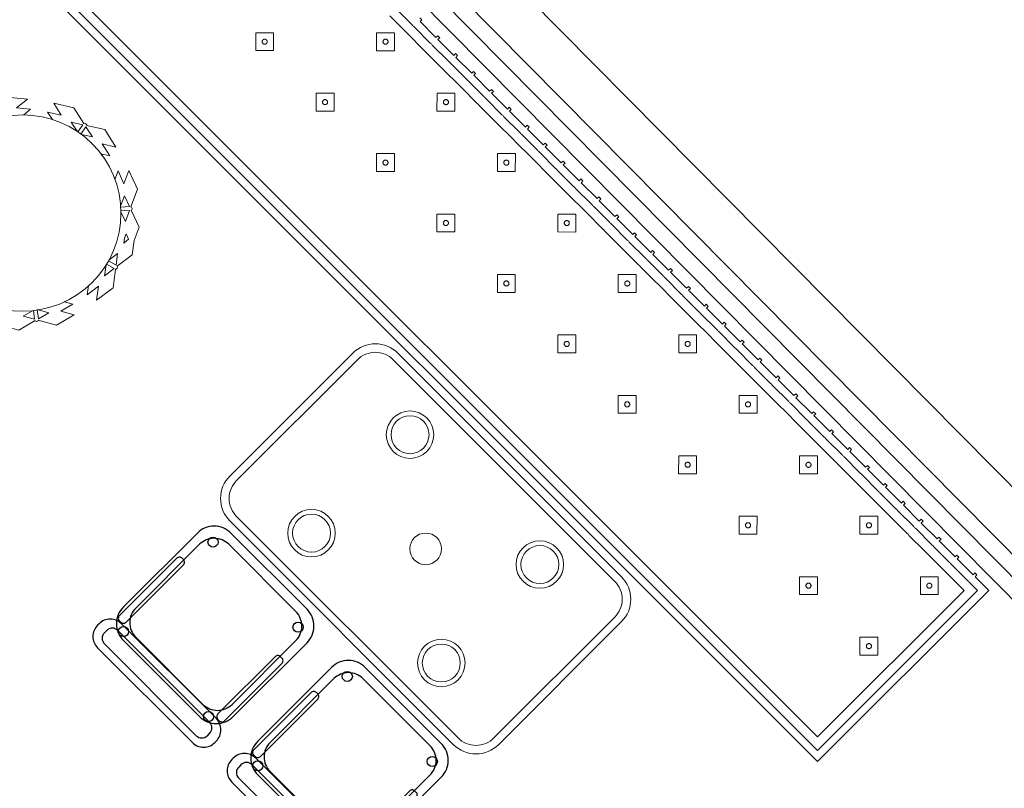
# Model space of a CAD drawing. Header units: metres. Extents: x 2232.4 to 2275.2, y 411.9 to 437.5.
# Tile 8 of 19: x 2244.5 to 2247.6, y 433.4 to 435.8. Entities that reach past the tile are written whole.
import ezdxf

# ---------------------------------------------------------------- set-up
doc = ezdxf.new("R2010")
doc.units = ezdxf.units.M
doc.layers.add('DOOR', color=5, linetype='Continuous')
doc.layers.add('RP_CHAIRS', color=7, linetype='Continuous')
for name, color, linetype, lineweight in [('NC_N1_BANQUETTES', 7, 'Continuous', 13), ('NC_N1_PLANTS', 7, 'Continuous', 13), ('NC_N1_TABLES', 7, 'Continuous', 13)]:
    doc.layers.add(name, color=color, linetype=linetype, lineweight=lineweight)

# ---------------------------------------------------------------- blocks, each defined once
blk = doc.blocks.new('NC_N1_TRIANGLE_L_BANQUETTE')
at = {"color": 0, "linetype": 'Continuous', "lineweight": -2}
for points in [[(0.027, 1.8), (0.027, 1.809), (0.035, 1.809), (0.035, 1.88), (0.027, 1.88), (0.027, 1.889), (0.035, 1.889), (0.035, 1.96), (0.027, 1.96), (0.027, 1.969), (0.035, 1.969), (0.035, 2.04), (0.027, 2.04), (0.027, 2.049), (0.035, 2.049), (0.035, 2.12), (0.027, 2.12), (0.027, 2.129), (0.035, 2.129), (0.035, 2.2), (0.027, 2.2), (0.027, 2.209), (0.035, 2.209), (0.035, 2.28), (0.027, 2.28), (0.027, 2.289), (0.035, 2.289), (0.035, 2.36), (0.027, 2.36), (0.027, 2.369), (0.035, 2.369), (0.035, 2.44), (0.027, 2.44), (0.027, 2.449), (0.035, 2.449), (0.035, 2.52), (0.027, 2.52), (0.027, 2.529), (0.035, 2.529), (0.035, 2.6), (0.027, 2.6), (0.027, 2.609), (0.035, 2.609), (0.035, 2.68), (0.027, 2.68), (0.027, 2.689), (0.035, 2.689), (0.035, 2.76), (0.027, 2.76), (0.027, 2.769), (0.035, 2.769), (0.035, 2.84), (0.027, 2.84), (0.027, 2.849), (0.035, 2.849), (0.035, 2.92), (0.027, 2.92), (0.027, 2.929), (0.035, 2.929), (0.035, 3), (0.027, 3), (0.027, 3.009), (0.035, 3.009), (0.035, 3.08), (0.027, 3.08), (0.027, 3.089), (0.035, 3.089), (0.035, 3.16), (0.027, 3.16), (0.027, 3.169), (0.035, 3.169), (0.035, 3.24), (0.027, 3.24), (0.027, 3.249), (0.035, 3.249), (0.035, 3.32), (0.027, 3.32), (0.027, 3.329), (0.035, 3.329), (0.035, 3.4), (0.027, 3.4), (0.027, 3.409), (0.035, 3.409), (0.035, 3.48), (0.027, 3.48), (0.027, 3.489), (0.035, 3.489), (0.035, 3.56), (0.027, 3.56), (0.027, 3.569), (0.035, 3.569), (0.035, 3.64), (0.027, 3.64), (0.027, 3.649), (0.035, 3.649), (0.035, 3.72), (0.027, 3.72), (0.027, 3.729), (0.035, 3.729), (0.035, 3.8), (0.027, 3.8), (0.027, 3.809), (0.035, 3.809), (0.035, 3.88), (0.027, 3.88), (0.027, 3.889), (0.035, 3.889), (0.035, 3.96), (0.027, 3.96), (0.027, 3.969), (0.035, 3.969), (0.035, 4.04), (0.027, 4.04), (0.027, 4.049), (0.035, 4.049), (0.035, 4.12), (0.027, 4.12), (0.027, 4.129), (0.035, 4.129), (0.035, 4.2), (0.027, 4.2), (0.027, 4.209), (0.035, 4.209), (0.035, 4.28), (0.027, 4.28), (0.027, 4.289), (0.035, 4.289), (0.035, 4.35), (0.8, 4.35), (0.8, 0.8)], [(0.06, 1.729), (0.06, 1.8), (0.0599, 1.8025), (0.0596, 1.8045), (0.0599, 1.8065), (0.06, 1.809), (0.06, 1.88), (0.0599, 1.8825), (0.0596, 1.8845), (0.0599, 1.8865), (0.06, 1.889), (0.06, 1.96), (0.0599, 1.9625), (0.0596, 1.9645), (0.0599, 1.9665), (0.06, 1.969), (0.06, 2.04), (0.0599, 2.0425), (0.0596, 2.0445), (0.0599, 2.0465), (0.06, 2.049), (0.06, 2.12), (0.0599, 2.1225), (0.0596, 2.1245), (0.0599, 2.1265), (0.06, 2.129), (0.06, 2.2), (0.0599, 2.2025), (0.0596, 2.2045), (0.0599, 2.2065), (0.06, 2.209), (0.06, 2.28), (0.0599, 2.2825), (0.0596, 2.2845), (0.0599, 2.2865), (0.06, 2.289), (0.06, 2.36), (0.0599, 2.3625), (0.0596, 2.3645), (0.0599, 2.3665), (0.06, 2.369), (0.06, 2.44), (0.0599, 2.4425), (0.0596, 2.4445), (0.0599, 2.4465), (0.06, 2.449), (0.06, 2.52), (0.0599, 2.5225), (0.0596, 2.5245), (0.0599, 2.5265), (0.06, 2.529), (0.06, 2.6), (0.0599, 2.6025), (0.0596, 2.6045), (0.0599, 2.6065), (0.06, 2.609), (0.06, 2.68), (0.0599, 2.6825), (0.0596, 2.6845), (0.0599, 2.6865), (0.06, 2.689), (0.06, 2.76), (0.0599, 2.7625), (0.0596, 2.7645), (0.0599, 2.7665), (0.06, 2.769), (0.06, 2.84), (0.0599, 2.8425), (0.0596, 2.8445), (0.0599, 2.8465), (0.06, 2.849), (0.06, 2.92), (0.0599, 2.9225), (0.0596, 2.9245), (0.0599, 2.9265), (0.06, 2.929), (0.06, 3), (0.0599, 3.0025), (0.0596, 3.0045), (0.0599, 3.0065), (0.06, 3.009), (0.06, 3.08), (0.0599, 3.0825), (0.0596, 3.0845), (0.0599, 3.0865), (0.06, 3.089), (0.06, 3.16), (0.0599, 3.1625), (0.0596, 3.1645), (0.0599, 3.1665), (0.06, 3.169), (0.06, 3.24), (0.0599, 3.2425), (0.0596, 3.2445), (0.0599, 3.2465), (0.06, 3.249), (0.06, 3.32), (0.0599, 3.3225), (0.0596, 3.3245), (0.0599, 3.3265), (0.06, 3.329), (0.06, 3.4), (0.0599, 3.4025), (0.0596, 3.4045), (0.0599, 3.4065), (0.06, 3.409), (0.06, 3.48), (0.0599, 3.4825), (0.0596, 3.4845), (0.0599, 3.4865), (0.06, 3.489), (0.06, 3.56), (0.0599, 3.5625), (0.0596, 3.5645), (0.0599, 3.5665), (0.06, 3.569), (0.06, 3.64), (0.0599, 3.6425), (0.0596, 3.6445), (0.0599, 3.6465), (0.06, 3.649), (0.06, 3.72), (0.0599, 3.7225), (0.0596, 3.7245), (0.0599, 3.7265), (0.06, 3.729), (0.06, 3.8), (0.0599, 3.8025), (0.0596, 3.8045), (0.0599, 3.8065), (0.06, 3.809), (0.06, 3.88), (0.0599, 3.8825), (0.0596, 3.8845), (0.0599, 3.8865), (0.06, 3.889), (0.06, 3.96), (0.0599, 3.9625), (0.0596, 3.9645), (0.0599, 3.9665), (0.06, 3.969), (0.06, 4.04), (0.0599, 4.0425), (0.0596, 4.0445), (0.0599, 4.0465), (0.06, 4.049), (0.06, 4.12), (0.0599, 4.1225), (0.0596, 4.1245), (0.0599, 4.1265), (0.06, 4.129), (0.06, 4.2), (0.0599, 4.2025), (0.0596, 4.2045), (0.0599, 4.2065), (0.06, 4.209), (0.06, 4.28), (0.0599, 4.2825), (0.0596, 4.2845), (0.0599, 4.2865), (0.06, 4.289), (0.06, 4.325), (0.775, 4.325), (0.775, 0.8)], [(0.09, 1.729), (0.09, 1.8), (0.0898, 1.8045), (0.09, 1.809), (0.09, 1.88), (0.0898, 1.8845), (0.09, 1.889), (0.09, 1.96), (0.0898, 1.9645), (0.09, 1.969), (0.09, 2.04), (0.0898, 2.0445), (0.09, 2.049), (0.09, 2.12), (0.0898, 2.1245), (0.09, 2.129), (0.09, 2.2), (0.0898, 2.2045), (0.09, 2.209), (0.09, 2.28), (0.0898, 2.2845), (0.09, 2.289), (0.09, 2.36), (0.0898, 2.3645), (0.09, 2.369), (0.09, 2.44), (0.0898, 2.4445), (0.09, 2.449), (0.09, 2.52), (0.0898, 2.5245), (0.09, 2.529), (0.09, 2.6), (0.0898, 2.6045), (0.09, 2.609), (0.09, 2.68), (0.0898, 2.6845), (0.09, 2.689), (0.09, 2.76), (0.0898, 2.7645), (0.09, 2.769), (0.09, 2.84), (0.0898, 2.8445), (0.09, 2.849), (0.09, 2.92), (0.0898, 2.9245), (0.09, 2.929), (0.09, 3), (0.0898, 3.0045), (0.09, 3.009), (0.09, 3.08), (0.0898, 3.0845), (0.09, 3.089), (0.09, 3.16), (0.0898, 3.1645), (0.09, 3.169), (0.09, 3.24), (0.0898, 3.2445), (0.09, 3.249), (0.09, 3.32), (0.0898, 3.3245), (0.09, 3.329), (0.09, 3.4), (0.0898, 3.4045), (0.09, 3.409), (0.09, 3.48), (0.0898, 3.4845), (0.09, 3.489), (0.09, 3.56), (0.0898, 3.5645), (0.09, 3.569), (0.09, 3.64), (0.0898, 3.6445), (0.09, 3.649), (0.09, 3.72), (0.0898, 3.7245), (0.09, 3.729), (0.09, 3.8), (0.0898, 3.8045), (0.09, 3.809), (0.09, 3.88), (0.0898, 3.8845), (0.09, 3.889), (0.09, 3.96), (0.0898, 3.9645), (0.09, 3.969), (0.09, 4.04), (0.0898, 4.0445), (0.09, 4.049), (0.09, 4.12), (0.0898, 4.1245), (0.09, 4.129), (0.09, 4.2), (0.0898, 4.2045), (0.09, 4.209), (0.09, 4.28), (0.0898, 4.2845), (0.09, 4.289), (0.09, 4.295), (0.745, 4.295), (0.745, 0.8)]]:
    blk.add_lwpolyline(points, dxfattribs=at)
for points in [[(0.157, 4.167), (0.197, 4.207), (0.157, 4.247), (0.117, 4.207)], [(0.427, 4.167), (0.467, 4.207), (0.427, 4.247), (0.387, 4.207)], [(0.165, 4.207), (0.165, 4.2062), (0.1648, 4.2054), (0.1647, 4.2047), (0.1644, 4.2039), (0.1641, 4.2032), (0.1637, 4.2026), (0.1632, 4.2019), (0.1627, 4.2013), (0.1621, 4.2008), (0.1614, 4.2003), (0.1608, 4.1999), (0.1601, 4.1996), (0.1593, 4.1993), (0.1586, 4.1992), (0.1578, 4.199), (0.157, 4.199), (0.1562, 4.199), (0.1554, 4.1992), (0.1547, 4.1993), (0.1539, 4.1996), (0.1532, 4.1999), (0.1526, 4.2003), (0.1519, 4.2008), (0.1513, 4.2013), (0.1508, 4.2019), (0.1503, 4.2026), (0.1499, 4.2032), (0.1496, 4.2039), (0.1493, 4.2047), (0.1492, 4.2054), (0.149, 4.2062), (0.149, 4.207), (0.149, 4.2078), (0.1492, 4.2086), (0.1493, 4.2093), (0.1496, 4.2101), (0.1499, 4.2108), (0.1503, 4.2114), (0.1508, 4.2121), (0.1513, 4.2127), (0.1519, 4.2132), (0.1526, 4.2137), (0.1532, 4.2141), (0.1539, 4.2144), (0.1547, 4.2147), (0.1554, 4.2148), (0.1562, 4.215), (0.157, 4.215), (0.1578, 4.215), (0.1586, 4.2148), (0.1593, 4.2147), (0.1601, 4.2144), (0.1608, 4.2141), (0.1614, 4.2137), (0.1621, 4.2132), (0.1627, 4.2127), (0.1632, 4.2121), (0.1637, 4.2114), (0.1641, 4.2108), (0.1644, 4.2101), (0.1647, 4.2093), (0.1648, 4.2086), (0.165, 4.2078)], [(0.435, 4.207), (0.435, 4.2062), (0.4348, 4.2054), (0.4347, 4.2047), (0.4344, 4.2039), (0.4341, 4.2032), (0.4337, 4.2026), (0.4332, 4.2019), (0.4327, 4.2013), (0.4321, 4.2008), (0.4314, 4.2003), (0.4308, 4.1999), (0.4301, 4.1996), (0.4293, 4.1993), (0.4286, 4.1992), (0.4278, 4.199), (0.427, 4.199), (0.4262, 4.199), (0.4254, 4.1992), (0.4247, 4.1993), (0.4239, 4.1996), (0.4232, 4.1999), (0.4226, 4.2003), (0.4219, 4.2008), (0.4213, 4.2013), (0.4208, 4.2019), (0.4203, 4.2026), (0.4199, 4.2032), (0.4196, 4.2039), (0.4193, 4.2047), (0.4192, 4.2054), (0.419, 4.2062), (0.419, 4.207), (0.419, 4.2078), (0.4192, 4.2086), (0.4193, 4.2093), (0.4196, 4.2101), (0.4199, 4.2108), (0.4203, 4.2114), (0.4208, 4.2121), (0.4213, 4.2127), (0.4219, 4.2132), (0.4226, 4.2137), (0.4232, 4.2141), (0.4239, 4.2144), (0.4247, 4.2147), (0.4254, 4.2148), (0.4262, 4.215), (0.427, 4.215), (0.4278, 4.215), (0.4286, 4.2148), (0.4293, 4.2147), (0.4301, 4.2144), (0.4308, 4.2141), (0.4314, 4.2137), (0.4321, 4.2132), (0.4327, 4.2127), (0.4332, 4.2121), (0.4337, 4.2114), (0.4341, 4.2108), (0.4344, 4.2101), (0.4347, 4.2093), (0.4348, 4.2086), (0.435, 4.2078)], [(0.157, 3.897), (0.197, 3.937), (0.157, 3.977), (0.117, 3.937)], [(0.427, 3.897), (0.467, 3.937), (0.427, 3.977), (0.387, 3.937)], [(0.165, 3.937), (0.165, 3.9362), (0.1648, 3.9354), (0.1647, 3.9347), (0.1644, 3.9339), (0.1641, 3.9332), (0.1637, 3.9326), (0.1632, 3.9319), (0.1627, 3.9313), (0.1621, 3.9308), (0.1614, 3.9303), (0.1608, 3.9299), (0.1601, 3.9296), (0.1593, 3.9293), (0.1586, 3.9292), (0.1578, 3.929), (0.157, 3.929), (0.1562, 3.929), (0.1554, 3.9292), (0.1547, 3.9293), (0.1539, 3.9296), (0.1532, 3.9299), (0.1526, 3.9303), (0.1519, 3.9308), (0.1513, 3.9313), (0.1508, 3.9319), (0.1503, 3.9326), (0.1499, 3.9332), (0.1496, 3.9339), (0.1493, 3.9347), (0.1492, 3.9354), (0.149, 3.9362), (0.149, 3.937), (0.149, 3.9378), (0.1492, 3.9386), (0.1493, 3.9393), (0.1496, 3.9401), (0.1499, 3.9408), (0.1503, 3.9414), (0.1508, 3.9421), (0.1513, 3.9427), (0.1519, 3.9432), (0.1526, 3.9437), (0.1532, 3.9441), (0.1539, 3.9444), (0.1547, 3.9447), (0.1554, 3.9448), (0.1562, 3.945), (0.157, 3.945), (0.1578, 3.945), (0.1586, 3.9448), (0.1593, 3.9447), (0.1601, 3.9444), (0.1608, 3.9441), (0.1614, 3.9437), (0.1621, 3.9432), (0.1627, 3.9427), (0.1632, 3.9421), (0.1637, 3.9414), (0.1641, 3.9408), (0.1644, 3.9401), (0.1647, 3.9393), (0.1648, 3.9386), (0.165, 3.9378)], [(0.435, 3.937), (0.435, 3.9362), (0.4348, 3.9354), (0.4347, 3.9347), (0.4344, 3.9339), (0.4341, 3.9332), (0.4337, 3.9326), (0.4332, 3.9319), (0.4327, 3.9313), (0.4321, 3.9308), (0.4314, 3.9303), (0.4308, 3.9299), (0.4301, 3.9296), (0.4293, 3.9293), (0.4286, 3.9292), (0.4278, 3.929), (0.427, 3.929), (0.4262, 3.929), (0.4254, 3.9292), (0.4247, 3.9293), (0.4239, 3.9296), (0.4232, 3.9299), (0.4226, 3.9303), (0.4219, 3.9308), (0.4213, 3.9313), (0.4208, 3.9319), (0.4203, 3.9326), (0.4199, 3.9332), (0.4196, 3.9339), (0.4193, 3.9347), (0.4192, 3.9354), (0.419, 3.9362), (0.419, 3.937), (0.419, 3.9378), (0.4192, 3.9386), (0.4193, 3.9393), (0.4196, 3.9401), (0.4199, 3.9408), (0.4203, 3.9414), (0.4208, 3.9421), (0.4213, 3.9427), (0.4219, 3.9432), (0.4226, 3.9437), (0.4232, 3.9441), (0.4239, 3.9444), (0.4247, 3.9447), (0.4254, 3.9448), (0.4262, 3.945), (0.427, 3.945), (0.4278, 3.945), (0.4286, 3.9448), (0.4293, 3.9447), (0.4301, 3.9444), (0.4308, 3.9441), (0.4314, 3.9437), (0.4321, 3.9432), (0.4327, 3.9427), (0.4332, 3.9421), (0.4337, 3.9414), (0.4341, 3.9408), (0.4344, 3.9401), (0.4347, 3.9393), (0.4348, 3.9386), (0.435, 3.9378)], [(0.157, 3.627), (0.197, 3.667), (0.157, 3.707), (0.117, 3.667)], [(0.427, 3.627), (0.467, 3.667), (0.427, 3.707), (0.387, 3.667)], [(0.165, 3.667), (0.165, 3.6662), (0.1648, 3.6654), (0.1647, 3.6647), (0.1644, 3.6639), (0.1641, 3.6632), (0.1637, 3.6626), (0.1632, 3.6619), (0.1627, 3.6613), (0.1621, 3.6608), (0.1614, 3.6603), (0.1608, 3.6599), (0.1601, 3.6596), (0.1593, 3.6593), (0.1586, 3.6592), (0.1578, 3.659), (0.157, 3.659), (0.1562, 3.659), (0.1554, 3.6592), (0.1547, 3.6593), (0.1539, 3.6596), (0.1532, 3.6599), (0.1526, 3.6603), (0.1519, 3.6608), (0.1513, 3.6613), (0.1508, 3.6619), (0.1503, 3.6626), (0.1499, 3.6632), (0.1496, 3.6639), (0.1493, 3.6647), (0.1492, 3.6654), (0.149, 3.6662), (0.149, 3.667), (0.149, 3.6678), (0.1492, 3.6686), (0.1493, 3.6693), (0.1496, 3.6701), (0.1499, 3.6708), (0.1503, 3.6714), (0.1508, 3.6721), (0.1513, 3.6727), (0.1519, 3.6732), (0.1526, 3.6737), (0.1532, 3.6741), (0.1539, 3.6744), (0.1547, 3.6747), (0.1554, 3.6748), (0.1562, 3.675), (0.157, 3.675), (0.1578, 3.675), (0.1586, 3.6748), (0.1593, 3.6747), (0.1601, 3.6744), (0.1608, 3.6741), (0.1614, 3.6737), (0.1621, 3.6732), (0.1627, 3.6727), (0.1632, 3.6721), (0.1637, 3.6714), (0.1641, 3.6708), (0.1644, 3.6701), (0.1647, 3.6693), (0.1648, 3.6686), (0.165, 3.6678)], [(0.435, 3.667), (0.435, 3.6662), (0.4348, 3.6654), (0.4347, 3.6647), (0.4344, 3.6639), (0.4341, 3.6632), (0.4337, 3.6626), (0.4332, 3.6619), (0.4327, 3.6613), (0.4321, 3.6608), (0.4314, 3.6603), (0.4308, 3.6599), (0.4301, 3.6596), (0.4293, 3.6593), (0.4286, 3.6592), (0.4278, 3.659), (0.427, 3.659), (0.4262, 3.659), (0.4254, 3.6592), (0.4247, 3.6593), (0.4239, 3.6596), (0.4232, 3.6599), (0.4226, 3.6603), (0.4219, 3.6608), (0.4213, 3.6613), (0.4208, 3.6619), (0.4203, 3.6626), (0.4199, 3.6632), (0.4196, 3.6639), (0.4193, 3.6647), (0.4192, 3.6654), (0.419, 3.6662), (0.419, 3.667), (0.419, 3.6678), (0.4192, 3.6686), (0.4193, 3.6693), (0.4196, 3.6701), (0.4199, 3.6708), (0.4203, 3.6714), (0.4208, 3.6721), (0.4213, 3.6727), (0.4219, 3.6732), (0.4226, 3.6737), (0.4232, 3.6741), (0.4239, 3.6744), (0.4247, 3.6747), (0.4254, 3.6748), (0.4262, 3.675), (0.427, 3.675), (0.4278, 3.675), (0.4286, 3.6748), (0.4293, 3.6747), (0.4301, 3.6744), (0.4308, 3.6741), (0.4314, 3.6737), (0.4321, 3.6732), (0.4327, 3.6727), (0.4332, 3.6721), (0.4337, 3.6714), (0.4341, 3.6708), (0.4344, 3.6701), (0.4347, 3.6693), (0.4348, 3.6686), (0.435, 3.6678)], [(0.157, 3.357), (0.197, 3.397), (0.157, 3.437), (0.117, 3.397)], [(0.427, 3.357), (0.467, 3.397), (0.427, 3.437), (0.387, 3.397)], [(0.165, 3.397), (0.165, 3.3962), (0.1648, 3.3954), (0.1647, 3.3947), (0.1644, 3.3939), (0.1641, 3.3932), (0.1637, 3.3926), (0.1632, 3.3919), (0.1627, 3.3913), (0.1621, 3.3908), (0.1614, 3.3903), (0.1608, 3.3899), (0.1601, 3.3896), (0.1593, 3.3893), (0.1586, 3.3892), (0.1578, 3.389), (0.157, 3.389), (0.1562, 3.389), (0.1554, 3.3892), (0.1547, 3.3893), (0.1539, 3.3896), (0.1532, 3.3899), (0.1526, 3.3903), (0.1519, 3.3908), (0.1513, 3.3913), (0.1508, 3.3919), (0.1503, 3.3926), (0.1499, 3.3932), (0.1496, 3.3939), (0.1493, 3.3947), (0.1492, 3.3954), (0.149, 3.3962), (0.149, 3.397), (0.149, 3.3978), (0.1492, 3.3986), (0.1493, 3.3993), (0.1496, 3.4001), (0.1499, 3.4008), (0.1503, 3.4014), (0.1508, 3.4021), (0.1513, 3.4027), (0.1519, 3.4032), (0.1526, 3.4037), (0.1532, 3.4041), (0.1539, 3.4044), (0.1547, 3.4047), (0.1554, 3.4048), (0.1562, 3.405), (0.157, 3.405), (0.1578, 3.405), (0.1586, 3.4048), (0.1593, 3.4047), (0.1601, 3.4044), (0.1608, 3.4041), (0.1614, 3.4037), (0.1621, 3.4032), (0.1627, 3.4027), (0.1632, 3.4021), (0.1637, 3.4014), (0.1641, 3.4008), (0.1644, 3.4001), (0.1647, 3.3993), (0.1648, 3.3986), (0.165, 3.3978)], [(0.435, 3.397), (0.435, 3.3962), (0.4348, 3.3954), (0.4347, 3.3947), (0.4344, 3.3939), (0.4341, 3.3932), (0.4337, 3.3926), (0.4332, 3.3919), (0.4327, 3.3913), (0.4321, 3.3908), (0.4314, 3.3903), (0.4308, 3.3899), (0.4301, 3.3896), (0.4293, 3.3893), (0.4286, 3.3892), (0.4278, 3.389), (0.427, 3.389), (0.4262, 3.389), (0.4254, 3.3892), (0.4247, 3.3893), (0.4239, 3.3896), (0.4232, 3.3899), (0.4226, 3.3903), (0.4219, 3.3908), (0.4213, 3.3913), (0.4208, 3.3919), (0.4203, 3.3926), (0.4199, 3.3932), (0.4196, 3.3939), (0.4193, 3.3947), (0.4192, 3.3954), (0.419, 3.3962), (0.419, 3.397), (0.419, 3.3978), (0.4192, 3.3986), (0.4193, 3.3993), (0.4196, 3.4001), (0.4199, 3.4008), (0.4203, 3.4014), (0.4208, 3.4021), (0.4213, 3.4027), (0.4219, 3.4032), (0.4226, 3.4037), (0.4232, 3.4041), (0.4239, 3.4044), (0.4247, 3.4047), (0.4254, 3.4048), (0.4262, 3.405), (0.427, 3.405), (0.4278, 3.405), (0.4286, 3.4048), (0.4293, 3.4047), (0.4301, 3.4044), (0.4308, 3.4041), (0.4314, 3.4037), (0.4321, 3.4032), (0.4327, 3.4027), (0.4332, 3.4021), (0.4337, 3.4014), (0.4341, 3.4008), (0.4344, 3.4001), (0.4347, 3.3993), (0.4348, 3.3986), (0.435, 3.3978)], [(0.157, 3.087), (0.197, 3.127), (0.157, 3.167), (0.117, 3.127)], [(0.427, 3.087), (0.467, 3.127), (0.427, 3.167), (0.387, 3.127)], [(0.165, 3.127), (0.165, 3.1262), (0.1648, 3.1254), (0.1647, 3.1247), (0.1644, 3.1239), (0.1641, 3.1232), (0.1637, 3.1226), (0.1632, 3.1219), (0.1627, 3.1213), (0.1621, 3.1208), (0.1614, 3.1203), (0.1608, 3.1199), (0.1601, 3.1196), (0.1593, 3.1193), (0.1586, 3.1192), (0.1578, 3.119), (0.157, 3.119), (0.1562, 3.119), (0.1554, 3.1192), (0.1547, 3.1193), (0.1539, 3.1196), (0.1532, 3.1199), (0.1526, 3.1203), (0.1519, 3.1208), (0.1513, 3.1213), (0.1508, 3.1219), (0.1503, 3.1226), (0.1499, 3.1232), (0.1496, 3.1239), (0.1493, 3.1247), (0.1492, 3.1254), (0.149, 3.1262), (0.149, 3.127), (0.149, 3.1278), (0.1492, 3.1286), (0.1493, 3.1293), (0.1496, 3.1301), (0.1499, 3.1308), (0.1503, 3.1314), (0.1508, 3.1321), (0.1513, 3.1327), (0.1519, 3.1332), (0.1526, 3.1337), (0.1532, 3.1341), (0.1539, 3.1344), (0.1547, 3.1347), (0.1554, 3.1348), (0.1562, 3.135), (0.157, 3.135), (0.1578, 3.135), (0.1586, 3.1348), (0.1593, 3.1347), (0.1601, 3.1344), (0.1608, 3.1341), (0.1614, 3.1337), (0.1621, 3.1332), (0.1627, 3.1327), (0.1632, 3.1321), (0.1637, 3.1314), (0.1641, 3.1308), (0.1644, 3.1301), (0.1647, 3.1293), (0.1648, 3.1286), (0.165, 3.1278)], [(0.435, 3.127), (0.435, 3.1262), (0.4348, 3.1254), (0.4347, 3.1247), (0.4344, 3.1239), (0.4341, 3.1232), (0.4337, 3.1226), (0.4332, 3.1219), (0.4327, 3.1213), (0.4321, 3.1208), (0.4314, 3.1203), (0.4308, 3.1199), (0.4301, 3.1196), (0.4293, 3.1193), (0.4286, 3.1192), (0.4278, 3.119), (0.427, 3.119), (0.4262, 3.119), (0.4254, 3.1192), (0.4247, 3.1193), (0.4239, 3.1196), (0.4232, 3.1199), (0.4226, 3.1203), (0.4219, 3.1208), (0.4213, 3.1213), (0.4208, 3.1219), (0.4203, 3.1226), (0.4199, 3.1232), (0.4196, 3.1239), (0.4193, 3.1247), (0.4192, 3.1254), (0.419, 3.1262), (0.419, 3.127), (0.419, 3.1278), (0.4192, 3.1286), (0.4193, 3.1293), (0.4196, 3.1301), (0.4199, 3.1308), (0.4203, 3.1314), (0.4208, 3.1321), (0.4213, 3.1327), (0.4219, 3.1332), (0.4226, 3.1337), (0.4232, 3.1341), (0.4239, 3.1344), (0.4247, 3.1347), (0.4254, 3.1348), (0.4262, 3.135), (0.427, 3.135), (0.4278, 3.135), (0.4286, 3.1348), (0.4293, 3.1347), (0.4301, 3.1344), (0.4308, 3.1341), (0.4314, 3.1337), (0.4321, 3.1332), (0.4327, 3.1327), (0.4332, 3.1321), (0.4337, 3.1314), (0.4341, 3.1308), (0.4344, 3.1301), (0.4347, 3.1293), (0.4348, 3.1286), (0.435, 3.1278)], [(0.157, 2.817), (0.197, 2.857), (0.157, 2.897), (0.117, 2.857)], [(0.427, 2.817), (0.467, 2.857), (0.427, 2.897), (0.387, 2.857)], [(0.165, 2.857), (0.165, 2.8562), (0.1648, 2.8554), (0.1647, 2.8547), (0.1644, 2.8539), (0.1641, 2.8532), (0.1637, 2.8526), (0.1632, 2.8519), (0.1627, 2.8513), (0.1621, 2.8508), (0.1614, 2.8503), (0.1608, 2.8499), (0.1601, 2.8496), (0.1593, 2.8493), (0.1586, 2.8492), (0.1578, 2.849), (0.157, 2.849), (0.1562, 2.849), (0.1554, 2.8492), (0.1547, 2.8493), (0.1539, 2.8496), (0.1532, 2.8499), (0.1526, 2.8503), (0.1519, 2.8508), (0.1513, 2.8513), (0.1508, 2.8519), (0.1503, 2.8526), (0.1499, 2.8532), (0.1496, 2.8539), (0.1493, 2.8547), (0.1492, 2.8554), (0.149, 2.8562), (0.149, 2.857), (0.149, 2.8578), (0.1492, 2.8586), (0.1493, 2.8593), (0.1496, 2.8601), (0.1499, 2.8608), (0.1503, 2.8614), (0.1508, 2.8621), (0.1513, 2.8627), (0.1519, 2.8632), (0.1526, 2.8637), (0.1532, 2.8641), (0.1539, 2.8644), (0.1547, 2.8647), (0.1554, 2.8648), (0.1562, 2.865), (0.157, 2.865), (0.1578, 2.865), (0.1586, 2.8648), (0.1593, 2.8647), (0.1601, 2.8644), (0.1608, 2.8641), (0.1614, 2.8637), (0.1621, 2.8632), (0.1627, 2.8627), (0.1632, 2.8621), (0.1637, 2.8614), (0.1641, 2.8608), (0.1644, 2.8601), (0.1647, 2.8593), (0.1648, 2.8586), (0.165, 2.8578)], [(0.435, 2.857), (0.435, 2.8562), (0.4348, 2.8554), (0.4347, 2.8547), (0.4344, 2.8539), (0.4341, 2.8532), (0.4337, 2.8526), (0.4332, 2.8519), (0.4327, 2.8513), (0.4321, 2.8508), (0.4314, 2.8503), (0.4308, 2.8499), (0.4301, 2.8496), (0.4293, 2.8493), (0.4286, 2.8492), (0.4278, 2.849), (0.427, 2.849), (0.4262, 2.849), (0.4254, 2.8492), (0.4247, 2.8493), (0.4239, 2.8496), (0.4232, 2.8499), (0.4226, 2.8503), (0.4219, 2.8508), (0.4213, 2.8513), (0.4208, 2.8519), (0.4203, 2.8526), (0.4199, 2.8532), (0.4196, 2.8539), (0.4193, 2.8547), (0.4192, 2.8554), (0.419, 2.8562), (0.419, 2.857), (0.419, 2.8578), (0.4192, 2.8586), (0.4193, 2.8593), (0.4196, 2.8601), (0.4199, 2.8608), (0.4203, 2.8614), (0.4208, 2.8621), (0.4213, 2.8627), (0.4219, 2.8632), (0.4226, 2.8637), (0.4232, 2.8641), (0.4239, 2.8644), (0.4247, 2.8647), (0.4254, 2.8648), (0.4262, 2.865), (0.427, 2.865), (0.4278, 2.865), (0.4286, 2.8648), (0.4293, 2.8647), (0.4301, 2.8644), (0.4308, 2.8641), (0.4314, 2.8637), (0.4321, 2.8632), (0.4327, 2.8627), (0.4332, 2.8621), (0.4337, 2.8614), (0.4341, 2.8608), (0.4344, 2.8601), (0.4347, 2.8593), (0.4348, 2.8586), (0.435, 2.8578)], [(0.157, 2.547), (0.197, 2.587), (0.157, 2.627), (0.117, 2.587)], [(0.427, 2.547), (0.467, 2.587), (0.427, 2.627), (0.387, 2.587)], [(0.165, 2.587), (0.165, 2.5862), (0.1648, 2.5854), (0.1647, 2.5847), (0.1644, 2.5839), (0.1641, 2.5832), (0.1637, 2.5826), (0.1632, 2.5819), (0.1627, 2.5813), (0.1621, 2.5808), (0.1614, 2.5803), (0.1608, 2.5799), (0.1601, 2.5796), (0.1593, 2.5793), (0.1586, 2.5792), (0.1578, 2.579), (0.157, 2.579), (0.1562, 2.579), (0.1554, 2.5792), (0.1547, 2.5793), (0.1539, 2.5796), (0.1532, 2.5799), (0.1526, 2.5803), (0.1519, 2.5808), (0.1513, 2.5813), (0.1508, 2.5819), (0.1503, 2.5826), (0.1499, 2.5832), (0.1496, 2.5839), (0.1493, 2.5847), (0.1492, 2.5854), (0.149, 2.5862), (0.149, 2.587), (0.149, 2.5878), (0.1492, 2.5886), (0.1493, 2.5893), (0.1496, 2.5901), (0.1499, 2.5908), (0.1503, 2.5914), (0.1508, 2.5921), (0.1513, 2.5927), (0.1519, 2.5932), (0.1526, 2.5937), (0.1532, 2.5941), (0.1539, 2.5944), (0.1547, 2.5947), (0.1554, 2.5948), (0.1562, 2.595), (0.157, 2.595), (0.1578, 2.595), (0.1586, 2.5948), (0.1593, 2.5947), (0.1601, 2.5944), (0.1608, 2.5941), (0.1614, 2.5937), (0.1621, 2.5932), (0.1627, 2.5927), (0.1632, 2.5921), (0.1637, 2.5914), (0.1641, 2.5908), (0.1644, 2.5901), (0.1647, 2.5893), (0.1648, 2.5886), (0.165, 2.5878)], [(0.435, 2.587), (0.435, 2.5862), (0.4348, 2.5854), (0.4347, 2.5847), (0.4344, 2.5839), (0.4341, 2.5832), (0.4337, 2.5826), (0.4332, 2.5819), (0.4327, 2.5813), (0.4321, 2.5808), (0.4314, 2.5803), (0.4308, 2.5799), (0.4301, 2.5796), (0.4293, 2.5793), (0.4286, 2.5792), (0.4278, 2.579), (0.427, 2.579), (0.4262, 2.579), (0.4254, 2.5792), (0.4247, 2.5793), (0.4239, 2.5796), (0.4232, 2.5799), (0.4226, 2.5803), (0.4219, 2.5808), (0.4213, 2.5813), (0.4208, 2.5819), (0.4203, 2.5826), (0.4199, 2.5832), (0.4196, 2.5839), (0.4193, 2.5847), (0.4192, 2.5854), (0.419, 2.5862), (0.419, 2.587), (0.419, 2.5878), (0.4192, 2.5886), (0.4193, 2.5893), (0.4196, 2.5901), (0.4199, 2.5908), (0.4203, 2.5914), (0.4208, 2.5921), (0.4213, 2.5927), (0.4219, 2.5932), (0.4226, 2.5937), (0.4232, 2.5941), (0.4239, 2.5944), (0.4247, 2.5947), (0.4254, 2.5948), (0.4262, 2.595), (0.427, 2.595), (0.4278, 2.595), (0.4286, 2.5948), (0.4293, 2.5947), (0.4301, 2.5944), (0.4308, 2.5941), (0.4314, 2.5937), (0.4321, 2.5932), (0.4327, 2.5927), (0.4332, 2.5921), (0.4337, 2.5914), (0.4341, 2.5908), (0.4344, 2.5901), (0.4347, 2.5893), (0.4348, 2.5886), (0.435, 2.5878)], [(0.157, 2.277), (0.197, 2.317), (0.157, 2.357), (0.117, 2.317)], [(0.427, 2.277), (0.467, 2.317), (0.427, 2.357), (0.387, 2.317)], [(0.165, 2.317), (0.165, 2.3162), (0.1648, 2.3154), (0.1647, 2.3147), (0.1644, 2.3139), (0.1641, 2.3132), (0.1637, 2.3126), (0.1632, 2.3119), (0.1627, 2.3113), (0.1621, 2.3108), (0.1614, 2.3103), (0.1608, 2.3099), (0.1601, 2.3096), (0.1593, 2.3093), (0.1586, 2.3092), (0.1578, 2.309), (0.157, 2.309), (0.1562, 2.309), (0.1554, 2.3092), (0.1547, 2.3093), (0.1539, 2.3096), (0.1532, 2.3099), (0.1526, 2.3103), (0.1519, 2.3108), (0.1513, 2.3113), (0.1508, 2.3119), (0.1503, 2.3126), (0.1499, 2.3132), (0.1496, 2.3139), (0.1493, 2.3147), (0.1492, 2.3154), (0.149, 2.3162), (0.149, 2.317), (0.149, 2.3178), (0.1492, 2.3186), (0.1493, 2.3193), (0.1496, 2.3201), (0.1499, 2.3208), (0.1503, 2.3214), (0.1508, 2.3221), (0.1513, 2.3227), (0.1519, 2.3232), (0.1526, 2.3237), (0.1532, 2.3241), (0.1539, 2.3244), (0.1547, 2.3247), (0.1554, 2.3248), (0.1562, 2.325), (0.157, 2.325), (0.1578, 2.325), (0.1586, 2.3248), (0.1593, 2.3247), (0.1601, 2.3244), (0.1608, 2.3241), (0.1614, 2.3237), (0.1621, 2.3232), (0.1627, 2.3227), (0.1632, 2.3221), (0.1637, 2.3214), (0.1641, 2.3208), (0.1644, 2.3201), (0.1647, 2.3193), (0.1648, 2.3186), (0.165, 2.3178)], [(0.435, 2.317), (0.435, 2.3162), (0.4348, 2.3154), (0.4347, 2.3147), (0.4344, 2.3139), (0.4341, 2.3132), (0.4337, 2.3126), (0.4332, 2.3119), (0.4327, 2.3113), (0.4321, 2.3108), (0.4314, 2.3103), (0.4308, 2.3099), (0.4301, 2.3096), (0.4293, 2.3093), (0.4286, 2.3092), (0.4278, 2.309), (0.427, 2.309), (0.4262, 2.309), (0.4254, 2.3092), (0.4247, 2.3093), (0.4239, 2.3096), (0.4232, 2.3099), (0.4226, 2.3103), (0.4219, 2.3108), (0.4213, 2.3113), (0.4208, 2.3119), (0.4203, 2.3126), (0.4199, 2.3132), (0.4196, 2.3139), (0.4193, 2.3147), (0.4192, 2.3154), (0.419, 2.3162), (0.419, 2.317), (0.419, 2.3178), (0.4192, 2.3186), (0.4193, 2.3193), (0.4196, 2.3201), (0.4199, 2.3208), (0.4203, 2.3214), (0.4208, 2.3221), (0.4213, 2.3227), (0.4219, 2.3232), (0.4226, 2.3237), (0.4232, 2.3241), (0.4239, 2.3244), (0.4247, 2.3247), (0.4254, 2.3248), (0.4262, 2.325), (0.427, 2.325), (0.4278, 2.325), (0.4286, 2.3248), (0.4293, 2.3247), (0.4301, 2.3244), (0.4308, 2.3241), (0.4314, 2.3237), (0.4321, 2.3232), (0.4327, 2.3227), (0.4332, 2.3221), (0.4337, 2.3214), (0.4341, 2.3208), (0.4344, 2.3201), (0.4347, 2.3193), (0.4348, 2.3186), (0.435, 2.3178)], [(0.157, 2.007), (0.197, 2.047), (0.157, 2.087), (0.117, 2.047)], [(0.427, 2.007), (0.467, 2.047), (0.427, 2.087), (0.387, 2.047)], [(0.165, 2.047), (0.165, 2.0462), (0.1648, 2.0454), (0.1647, 2.0447), (0.1644, 2.0439), (0.1641, 2.0432), (0.1637, 2.0426), (0.1632, 2.0419), (0.1627, 2.0413), (0.1621, 2.0408), (0.1614, 2.0403), (0.1608, 2.0399), (0.1601, 2.0396), (0.1593, 2.0393), (0.1586, 2.0392), (0.1578, 2.039), (0.157, 2.039), (0.1562, 2.039), (0.1554, 2.0392), (0.1547, 2.0393), (0.1539, 2.0396), (0.1532, 2.0399), (0.1526, 2.0403), (0.1519, 2.0408), (0.1513, 2.0413), (0.1508, 2.0419), (0.1503, 2.0426), (0.1499, 2.0432), (0.1496, 2.0439), (0.1493, 2.0447), (0.1492, 2.0454), (0.149, 2.0462), (0.149, 2.047), (0.149, 2.0478), (0.1492, 2.0486), (0.1493, 2.0493), (0.1496, 2.0501), (0.1499, 2.0508), (0.1503, 2.0514), (0.1508, 2.0521), (0.1513, 2.0527), (0.1519, 2.0532), (0.1526, 2.0537), (0.1532, 2.0541), (0.1539, 2.0544), (0.1547, 2.0547), (0.1554, 2.0548), (0.1562, 2.055), (0.157, 2.055), (0.1578, 2.055), (0.1586, 2.0548), (0.1593, 2.0547), (0.1601, 2.0544), (0.1608, 2.0541), (0.1614, 2.0537), (0.1621, 2.0532), (0.1627, 2.0527), (0.1632, 2.0521), (0.1637, 2.0514), (0.1641, 2.0508), (0.1644, 2.0501), (0.1647, 2.0493), (0.1648, 2.0486), (0.165, 2.0478)], [(0.435, 2.047), (0.435, 2.0462), (0.4348, 2.0454), (0.4347, 2.0447), (0.4344, 2.0439), (0.4341, 2.0432), (0.4337, 2.0426), (0.4332, 2.0419), (0.4327, 2.0413), (0.4321, 2.0408), (0.4314, 2.0403), (0.4308, 2.0399), (0.4301, 2.0396), (0.4293, 2.0393), (0.4286, 2.0392), (0.4278, 2.039), (0.427, 2.039), (0.4262, 2.039), (0.4254, 2.0392), (0.4247, 2.0393), (0.4239, 2.0396), (0.4232, 2.0399), (0.4226, 2.0403), (0.4219, 2.0408), (0.4213, 2.0413), (0.4208, 2.0419), (0.4203, 2.0426), (0.4199, 2.0432), (0.4196, 2.0439), (0.4193, 2.0447), (0.4192, 2.0454), (0.419, 2.0462), (0.419, 2.047), (0.419, 2.0478), (0.4192, 2.0486), (0.4193, 2.0493), (0.4196, 2.0501), (0.4199, 2.0508), (0.4203, 2.0514), (0.4208, 2.0521), (0.4213, 2.0527), (0.4219, 2.0532), (0.4226, 2.0537), (0.4232, 2.0541), (0.4239, 2.0544), (0.4247, 2.0547), (0.4254, 2.0548), (0.4262, 2.055), (0.427, 2.055), (0.4278, 2.055), (0.4286, 2.0548), (0.4293, 2.0547), (0.4301, 2.0544), (0.4308, 2.0541), (0.4314, 2.0537), (0.4321, 2.0532), (0.4327, 2.0527), (0.4332, 2.0521), (0.4337, 2.0514), (0.4341, 2.0508), (0.4344, 2.0501), (0.4347, 2.0493), (0.4348, 2.0486), (0.435, 2.0478)], [(0.157, 1.737), (0.197, 1.777), (0.157, 1.817), (0.117, 1.777)], [(0.427, 1.737), (0.467, 1.777), (0.427, 1.817), (0.387, 1.777)], [(0.165, 1.777), (0.165, 1.7762), (0.1648, 1.7754), (0.1647, 1.7747), (0.1644, 1.7739), (0.1641, 1.7732), (0.1637, 1.7726), (0.1632, 1.7719), (0.1627, 1.7713), (0.1621, 1.7708), (0.1614, 1.7703), (0.1608, 1.7699), (0.1601, 1.7696), (0.1593, 1.7693), (0.1586, 1.7692), (0.1578, 1.769), (0.157, 1.769), (0.1562, 1.769), (0.1554, 1.7692), (0.1547, 1.7693), (0.1539, 1.7696), (0.1532, 1.7699), (0.1526, 1.7703), (0.1519, 1.7708), (0.1513, 1.7713), (0.1508, 1.7719), (0.1503, 1.7726), (0.1499, 1.7732), (0.1496, 1.7739), (0.1493, 1.7747), (0.1492, 1.7754), (0.149, 1.7762), (0.149, 1.777), (0.149, 1.7778), (0.1492, 1.7786), (0.1493, 1.7793), (0.1496, 1.7801), (0.1499, 1.7808), (0.1503, 1.7814), (0.1508, 1.7821), (0.1513, 1.7827), (0.1519, 1.7832), (0.1526, 1.7837), (0.1532, 1.7841), (0.1539, 1.7844), (0.1547, 1.7847), (0.1554, 1.7848), (0.1562, 1.785), (0.157, 1.785), (0.1578, 1.785), (0.1586, 1.7848), (0.1593, 1.7847), (0.1601, 1.7844), (0.1608, 1.7841), (0.1614, 1.7837), (0.1621, 1.7832), (0.1627, 1.7827), (0.1632, 1.7821), (0.1637, 1.7814), (0.1641, 1.7808), (0.1644, 1.7801), (0.1647, 1.7793), (0.1648, 1.7786), (0.165, 1.7778)], [(0.435, 1.777), (0.435, 1.7762), (0.4348, 1.7754), (0.4347, 1.7747), (0.4344, 1.7739), (0.4341, 1.7732), (0.4337, 1.7726), (0.4332, 1.7719), (0.4327, 1.7713), (0.4321, 1.7708), (0.4314, 1.7703), (0.4308, 1.7699), (0.4301, 1.7696), (0.4293, 1.7693), (0.4286, 1.7692), (0.4278, 1.769), (0.427, 1.769), (0.4262, 1.769), (0.4254, 1.7692), (0.4247, 1.7693), (0.4239, 1.7696), (0.4232, 1.7699), (0.4226, 1.7703), (0.4219, 1.7708), (0.4213, 1.7713), (0.4208, 1.7719), (0.4203, 1.7726), (0.4199, 1.7732), (0.4196, 1.7739), (0.4193, 1.7747), (0.4192, 1.7754), (0.419, 1.7762), (0.419, 1.777), (0.419, 1.7778), (0.4192, 1.7786), (0.4193, 1.7793), (0.4196, 1.7801), (0.4199, 1.7808), (0.4203, 1.7814), (0.4208, 1.7821), (0.4213, 1.7827), (0.4219, 1.7832), (0.4226, 1.7837), (0.4232, 1.7841), (0.4239, 1.7844), (0.4247, 1.7847), (0.4254, 1.7848), (0.4262, 1.785), (0.427, 1.785), (0.4278, 1.785), (0.4286, 1.7848), (0.4293, 1.7847), (0.4301, 1.7844), (0.4308, 1.7841), (0.4314, 1.7837), (0.4321, 1.7832), (0.4327, 1.7827), (0.4332, 1.7821), (0.4337, 1.7814), (0.4341, 1.7808), (0.4344, 1.7801), (0.4347, 1.7793), (0.4348, 1.7786), (0.435, 1.7778)], [(0.427, 1.467), (0.467, 1.507), (0.427, 1.547), (0.387, 1.507)], [(0.435, 1.507), (0.435, 1.5062), (0.4348, 1.5054), (0.4347, 1.5047), (0.4344, 1.5039), (0.4341, 1.5032), (0.4337, 1.5026), (0.4332, 1.5019), (0.4327, 1.5013), (0.4321, 1.5008), (0.4314, 1.5003), (0.4308, 1.4999), (0.4301, 1.4996), (0.4293, 1.4993), (0.4286, 1.4992), (0.4278, 1.499), (0.427, 1.499), (0.4262, 1.499), (0.4254, 1.4992), (0.4247, 1.4993), (0.4239, 1.4996), (0.4232, 1.4999), (0.4226, 1.5003), (0.4219, 1.5008), (0.4213, 1.5013), (0.4208, 1.5019), (0.4203, 1.5026), (0.4199, 1.5032), (0.4196, 1.5039), (0.4193, 1.5047), (0.4192, 1.5054), (0.419, 1.5062), (0.419, 1.507), (0.419, 1.5078), (0.4192, 1.5086), (0.4193, 1.5093), (0.4196, 1.5101), (0.4199, 1.5108), (0.4203, 1.5114), (0.4208, 1.5121), (0.4213, 1.5127), (0.4219, 1.5132), (0.4226, 1.5137), (0.4232, 1.5141), (0.4239, 1.5144), (0.4247, 1.5147), (0.4254, 1.5148), (0.4262, 1.515), (0.427, 1.515), (0.4278, 1.515), (0.4286, 1.5148), (0.4293, 1.5147), (0.4301, 1.5144), (0.4308, 1.5141), (0.4314, 1.5137), (0.4321, 1.5132), (0.4327, 1.5127), (0.4332, 1.5121), (0.4337, 1.5114), (0.4341, 1.5108), (0.4344, 1.5101), (0.4347, 1.5093), (0.4348, 1.5086), (0.435, 1.5078)]]:
    blk.add_lwpolyline(points, close=True, dxfattribs=at)
blk = doc.blocks.new('RP_MODERN_TABLE_4')
at = {"color": 0}
for points in [[(-0.5, -0.375), (0.5, -0.375, 0.414214), (0.6, -0.275), (0.6, 0.275, 0.414214), (0.5, 0.375), (-0.5, 0.375, 0.414214), (-0.6, 0.275), (-0.6, -0.275, 0.414214)], [(-0.495, -0.35), (0.495, -0.35, 0.414214), (0.575, -0.27), (0.575, 0.27, 0.414214), (0.495, 0.35), (-0.495, 0.35, 0.414214), (-0.575, 0.27), (-0.575, -0.27, 0.414214)]]:
    blk.add_lwpolyline(points, format="xyb", close=True, dxfattribs=at)
for centre, radius in [((-0.29, 0.22), 0.075), ((-0.29, 0.22), 0.06), ((0.29, 0.22), 0.075), ((0.29, 0.22), 0.06), ((0, 0), 0.05), ((-0.29, -0.22), 0.075), ((0.29, -0.22), 0.075), ((-0.29, -0.22), 0.06), ((0.29, -0.22), 0.06)]:
    blk.add_circle(centre, radius, dxfattribs=at)
blk = doc.blocks.new('RP_MODERN_CHAIR')
at = {"color": 0}
for points in [[(-0.212, 0.172), (0.212, 0.172, 0.414214), (0.262, 0.222), (0.262, 0.229, 0.414214), (0.212, 0.279), (-0.212, 0.279, 0.414214), (-0.262, 0.229), (-0.262, 0.222, 0.414214)], [(-0.205, 0.195), (0.205, 0.195, 0.414214), (0.23, 0.22), (0.23, 0.23, 0.414214), (0.205, 0.255), (-0.205, 0.255, 0.414214), (-0.23, 0.23), (-0.23, 0.22, 0.414214)], [(-0.17, -0.275), (0.17, -0.275, 0.414214), (0.245, -0.2), (0.245, 0.13, 0.414214), (0.17, 0.205), (-0.17, 0.205, 0.414214), (-0.245, 0.13), (-0.245, -0.2, 0.414214)], [(-0.223, -0.11), (-0.217, -0.11, 0.414214), (-0.205, -0.098), (-0.205, 0.158, 0.414214), (-0.217, 0.17), (-0.223, 0.17, 0.414214), (-0.235, 0.158), (-0.235, -0.098, 0.414214)], [(-0.15, -0.245), (0.15, -0.245, 0.414214), (0.215, -0.18), (0.215, 0.105, 0.414214), (0.15, 0.17), (-0.15, 0.17, 0.414214), (-0.215, 0.105), (-0.215, -0.18, 0.414214)], [(0.217, -0.11), (0.223, -0.11, 0.414214), (0.235, -0.098), (0.235, 0.158, 0.414214), (0.223, 0.17), (0.217, 0.17, 0.414214), (0.205, 0.158), (0.205, -0.098, 0.414214)]]:
    blk.add_lwpolyline(points, format="xyb", close=True, dxfattribs=at)
for centre in [(-0.19, 0.185), (0.19, 0.185), (-0.19, -0.215), (0.19, -0.215)]:
    blk.add_circle(centre, 0.016, dxfattribs=at)
blk = doc.blocks.new('NC_N1_PLANTER')
at = {"color": 0, "linetype": 'Continuous', "lineweight": -2}
for points in [[(-0.314582, -0.176177), (-0.34944, -0.121314), (-0.336246, -0.063287), (-0.338237, -0.062792), (-0.340588, -0.058893), (-0.339683, -0.054431), (-0.337973, -0.053296), (-0.369886, -0.003068), (-0.355475, 0.060314), (-0.331772, 0.023007), (-0.321972, 0.066107), (-0.30676, 0.042164), (-0.304043, 0.060478), (-0.296652, 0.089988), (-0.286403, 0.118632), (-0.280823, 0.13043), (-0.30658, 0.118511), (-0.291515, 0.160064), (-0.331628, 0.141502), (-0.309474, 0.20261), (-0.255468, 0.227602), (-0.256292, 0.22948), (-0.254641, 0.233723), (-0.250554, 0.235732), (-0.248612, 0.235071), (-0.22833, 0.291016), (-0.18698, 0.310151), (-0.150749, 0.337787), (-0.091788, 0.329601), (-0.091462, 0.331547), (-0.087769, 0.334189), (-0.083255, 0.333702), (-0.082014, 0.332167), (-0.034685, 0.368269), (0.029698, 0.35933), (-0.005446, 0.332524), (0.038334, 0.326445), (0.015759, 0.309226), (0.030385, 0.308507), (0.060478, 0.304043), (0.089988, 0.296652), (0.105943, 0.290943), (0.091863, 0.31559), (0.134551, 0.304134), (0.112627, 0.342513), (0.175406, 0.325665), (0.204933, 0.273978), (0.206673, 0.274908), (0.21102, 0.273598), (0.213392, 0.269726), (0.212934, 0.267806), (0.270427, 0.252378), (0.293029, 0.212813), (0.32366, 0.17908), (0.320546, 0.119665), (0.322646, 0.119524), (0.325649, 0.11609), (0.325495, 0.111531), (0.323958, 0.110094), (0.332125, 0.1011), (0.34, 0.12), (0.361231, 0.069046), (0.363954, 0.066047), (0.363789, 0.062905), (0.365, 0.06), (0.363441, 0.056259), (0.360553, 0.001136), (0.346789, 0.016294), (0.342105, 0.005053), (0.343905, 0.004243), (0.345522, 0), (0.343905, -0.004243), (0.342105, -0.005053), (0.365, -0.06), (0.347475, -0.102059), (0.339471, -0.146917), (0.290523, -0.180738), (0.291693, -0.182487), (0.290809, -0.186962), (0.287104, -0.189624), (0.285028, -0.189285), (0.274576, -0.247856), (0.2211, -0.284806), (0.228864, -0.241294), (0.192501, -0.26642), (0.1974, -0.238964), (0.196662, -0.239633), (0.172227, -0.257756), (0.146133, -0.273396), (0.119186, -0.286141), (0.145726, -0.294619), (0.106529, -0.315045), (0.148633, -0.328494), (0.09099, -0.358533), (0.034315, -0.34043), (0.033645, -0.342424), (0.029562, -0.344457), (0.025191, -0.34315), (0.024191, -0.341299), (-0.02857, -0.368794), (-0.071975, -0.354929), (-0.117352, -0.35079), (-0.155242, -0.304904), (-0.15685, -0.306178), (-0.161374, -0.305659), (-0.164354, -0.302216), (-0.164209, -0.30017), (-0.223471, -0.294764), (-0.264858, -0.244643), (-0.220841, -0.248658), (-0.248984, -0.214576), (-0.22109, -0.217121), (-0.239633, -0.196662), (-0.257756, -0.172227), (-0.273396, -0.146133), (-0.274861, -0.143036), (-0.281079, -0.170384), (-0.304783, -0.133077)], [(-0.091535, 0.324905), (-0.12151, 0.302042), (-0.087386, 0.297304), (-0.084477, 0.298032)], [(-0.072835, 0.300948), (-0.070392, 0.30156), (-0.042586, 0.322769), (-0.079928, 0.327954)], [(-0.304043, 0.060478), (-0.296652, 0.089988), (-0.286403, 0.118632), (-0.273396, 0.146133), (-0.257756, 0.172227), (-0.239633, 0.196662), (-0.219203, 0.219203), (-0.196662, 0.239633), (-0.172227, 0.257756), (-0.146133, 0.273396), (-0.118632, 0.286403), (-0.089988, 0.296652), (-0.060478, 0.304043), (-0.030385, 0.308507), (0, 0.31), (0.030385, 0.308507), (0.060478, 0.304043), (0.089988, 0.296652), (0.118632, 0.286403), (0.146133, 0.273396), (0.172227, 0.257756), (0.196662, 0.239633), (0.219203, 0.219203), (0.239633, 0.196662), (0.257756, 0.172227), (0.273396, 0.146133), (0.286403, 0.118632), (0.296652, 0.089988), (0.304043, 0.060478), (0.308507, 0.030385), (0.31, 0), (0.308507, -0.030385), (0.304043, -0.060478), (0.296652, -0.089988), (0.286403, -0.118632), (0.273396, -0.146133), (0.257756, -0.172227), (0.239633, -0.196662), (0.219203, -0.219203), (0.196662, -0.239633), (0.172227, -0.257756), (0.146133, -0.273396), (0.118632, -0.286403), (0.089988, -0.296652), (0.060478, -0.304043), (0.030385, -0.308507), (0, -0.31), (-0.030385, -0.308507), (-0.060478, -0.304043), (-0.089988, -0.296652), (-0.118632, -0.286403), (-0.146133, -0.273396), (-0.172227, -0.257756), (-0.196662, -0.239633), (-0.219203, -0.219203), (-0.239633, -0.196662), (-0.257756, -0.172227), (-0.273396, -0.146133), (-0.286403, -0.118632), (-0.296652, -0.089988), (-0.304043, -0.060478), (-0.308507, -0.030385), (-0.31, 0), (-0.308507, 0.030385)], [(-0.170679, 0.283112), (-0.15865, 0.292287), (-0.177811, 0.294948), (-0.184405, 0.276761)], [(0.18234, 0.250255), (0.184312, 0.248793), (0.20137, 0.27091), (0.164959, 0.280681)], [(0.229573, 0.230846), (0.210872, 0.263581), (0.193952, 0.241643), (0.196566, 0.239704)], [(-0.232141, 0.204928), (-0.252699, 0.223798), (-0.265549, 0.188355), (-0.23388, 0.20301)], [(-0.244585, 0.232638), (-0.224083, 0.213819), (-0.222168, 0.215932), (-0.210371, 0.24847)], [(0.267482, 0.194261), (0.277651, 0.183062), (0.278664, 0.20238), (0.259979, 0.207395)], [(0.307649, 0.116043), (0.315889, 0.11898), (0.290546, 0.146891), (0.288725, 0.112142), (0.289628, 0.109619), (0.303776, 0.114662), (0.306, 0.12)], [(0.295485, 0.094765), (0.297542, 0.099701), (0.293671, 0.098321), (0.29459, 0.095751)], [(0.319918, 0.107677), (0.31227, 0.104951), (0.318937, 0.088952)], [(0.309578, 0.008587), (0.309705, 0.006), (0.313744, 0.006), (0.310149, 0.009959)], [(0.32938, 0.006), (0.3375, 0.006), (0.330287, 0.023311)], [(-0.306067, -0.046834), (-0.306424, -0.044428), (-0.325228, -0.014831), (-0.333587, -0.051593)], [(0.32464, -0.006), (0.309705, -0.006), (0.309578, -0.008587), (0.323, -0.0408), (0.3375, -0.006), (0.328751, -0.006), (0.328527, -0.010281)], [(-0.303717, -0.061779), (-0.304043, -0.060478), (-0.304306, -0.058708), (-0.331542, -0.063418), (-0.311325, -0.095238)], [(0.33044, -0.097057), (0.323, -0.0792), (0.317182, -0.093164), (0.314525, -0.108055)], [(0.264914, -0.160285), (0.263661, -0.162376), (0.287137, -0.177468), (0.293759, -0.140353)], [(0.249631, -0.208993), (0.280647, -0.187562), (0.257445, -0.172646), (0.255695, -0.175005)], [(-0.152218, -0.269749), (-0.186882, -0.266587), (-0.162878, -0.295657), (-0.149925, -0.271123)], [(-0.139269, -0.276642), (-0.152266, -0.301259), (-0.114722, -0.304684), (-0.136985, -0.277723)], [(-0.013033, -0.325306), (0.02288, -0.336777), (0.020496, -0.308993), (0.018039, -0.309114)], [(0.06827, -0.318328), (0.035259, -0.307784), (0.032472, -0.308197), (0.034836, -0.335751)], [(-0.0657, -0.323987), (-0.080764, -0.322613), (-0.068447, -0.33753), (-0.051291, -0.328589)]]:
    blk.add_lwpolyline(points, close=True, dxfattribs=at)

msp = doc.modelspace()

# ---------------------------------------------------------------- linework, layer by layer
at = {"layer": 'DOOR'}
for p, q in [((2249.4567, 432.496), (2245.6591, 436.3351)), ((2249.3501, 432.3905), (2245.5525, 436.2296)), ((2249.3145, 432.3553), (2245.517, 436.1944)), ((2249.279, 432.3201), (2245.4814, 436.1592))]:
    msp.add_line(p, q, dxfattribs=at)

# ---------------------------------------------------------------- block references
at = {"layer": 'NC_N1_BANQUETTES', "linetype": 'Continuous', "rotation": 224.9851542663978}
msp.add_blockref('NC_N1_TRIANGLE_L_BANQUETTE', (2244.5243, 437.0975), dxfattribs=at)
at = {"layer": 'NC_N1_PLANTS', "linetype": 'Continuous', "rotation": 224.9851542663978}
msp.add_blockref('NC_N1_PLANTER', (2244.5238, 435.1883), dxfattribs=at)
at = {"layer": 'NC_N1_TABLES', "linetype": 'Continuous', "rotation": 314.9851542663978}
msp.add_blockref('RP_MODERN_TABLE_4', (2245.7963, 434.1274), dxfattribs=at)
at = {"layer": 'RP_CHAIRS', "linetype": 'Continuous', "rotation": 494.9851542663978}
for p in [(2245.1068, 433.8624), (2245.5309, 433.438)]:
    msp.add_blockref('RP_MODERN_CHAIR', p, dxfattribs=at)

doc.saveas('drawing.dxf')
